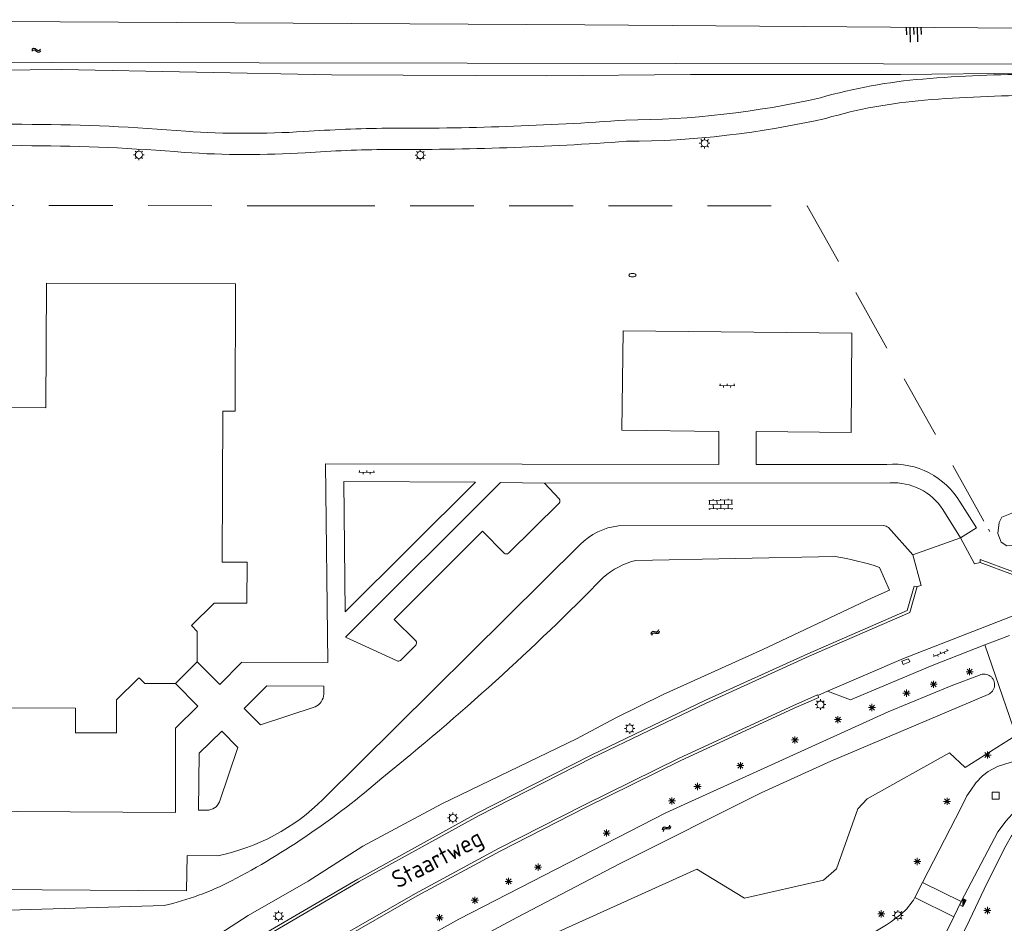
# Model space of a CAD drawing. Extents: x 168769 to 512904, y 516715 to 1559940.
# Tile 149 of 186: x 169532 to 169671, y 520176 to 520303. Entities that reach past the tile are written whole.
import ezdxf

# ---------------------------------------------------------------- set-up
doc = ezdxf.new("R2010")
doc.units = 0
doc.header["$MEASUREMENT"] = 0
doc.linetypes.add('LP', pattern=[14, 9, -5])
doc.layers.get('0').update_dxf_attribs({"linetype": 'CONTINUOUS'})
for name, color, linetype, lineweight in [('B01_HOOFDGEBOUW', 10, 'CONTINUOUS', 0), ('Q21_LANTAARNPAAL', 7, 'CONTINUOUS', 18), ('Q23_kolk', 7, 'CONTINUOUS', 18), ('Q26_BOOM', 7, 'CONTINUOUS', 18), ('Q28_rioolput', 7, 'CONTINUOUS', 18), ('Q92_BRANDKRAAN', 7, 'CONTINUOUS', 0), ('Q97_TROTTOIRKOLK', 7, 'CONTINUOUS', 0), ('S02_symb_open_verh', 7, 'CONTINUOUS', 13), ('T03_HEK', 34, 'CONTINUOUS', 0), ('T09_INSTEEKSLOOT', 72, 'CONTINUOUS', 0), ('T51_CULTUURSCHEIDING', 3, 'CONTINUOUS', 0), ('V00_kant_verharding', 252, 'CONTINUOUS', 0), ('V11_VERKEERSDREMPEL', 7, 'CONTINUOUS', 0), ('W01_Kant_sloot', 140, 'CONTINUOUS', 0), ('W12_Damwand', 7, 'CONTINUOUS', 18)]:
    doc.layers.add(name, color=color, linetype=linetype, lineweight=lineweight)
for name, color, linetype in [('S04_Talud', 7, 'CONTINUOUS'), ('S05_Water', 132, 'CONTINUOUS'), ('Z06_STRAATNAAM', 7, 'CONTINUOUS')]:
    doc.layers.add(name, color=color, linetype=linetype)
doc.styles.add('ISOCP', font='isocp.shx', dxfattribs={"height": 1.8})

# ---------------------------------------------------------------- blocks, each defined once
blk = doc.blocks.new('Q21')
at = {"color": 0}
for points in [[(-1.5, 0), (-1, 0)], [(-1.06, 1.06), (-0.71, 0.71)], [(0, 1.5), (0, 1)], [(1.06, 1.06), (0.71, 0.71)], [(1.5, 0), (1, 0)], [(-1.06, -1.06), (-0.71, -0.71)], [(0, -1.5), (0, -1)], [(1.06, -1.06), (0.71, -0.71)]]:
    blk.add_lwpolyline(points, dxfattribs=at)
blk.add_circle((0, 0), 1, dxfattribs=at)
blk = doc.blocks.new('Q26')
at = {"color": 0}
for p, q in [((-1, 0), (1, 0)), ((-0.7, 0.7), (0.7, -0.7)), ((0.7, 0.7), (-0.7, -0.7)), ((0, 1), (0, -1))]:
    blk.add_line(p, q, dxfattribs=at)
blk = doc.blocks.new('Q28')
at = {"color": 0}
blk.add_lwpolyline([(1, 1), (1, -1), (-1, -1), (-1, 1)], close=True, dxfattribs=at)
blk = doc.blocks.new('Q97')
blk.add_hatch(color=256).paths.add_polyline_path([(-1, 1), (-1, 0), (1, 1)])
blk.add_line((1, 1), (-1, 0))
at = {"color": 0}
for points in [[(-1, 0), (-1, 1), (1, 1), (1, 0), (-1, 0)], [(0, 0.8), (0, 1)]]:
    blk.add_lwpolyline(points, dxfattribs=at)
blk = doc.blocks.new('S05')
at = {"color": 0}
for p, q in [((0.08, 0.3), (0.38, 0.59)), ((0.11, -0.19), (0.41, 0.09)), ((0.38, 0.59), (0.68, 0.71)), ((0.41, 0.09), (0.71, 0.21)), ((0.68, 0.71), (1.01, 0.62)), ((0.71, 0.21), (1.02, 0.12)), ((1.01, 0.62), (1.33, 0.37)), ((1.02, 0.12), (1.36, -0.12)), ((1.33, 0.37), (1.66, 0.13)), ((1.66, 0.13), (1.97, 0.04)), ((1.97, 0.04), (2.28, 0.16)), ((2.28, 0.16), (2.58, 0.44)), ((1.36, -0.12), (1.68, -0.37)), ((1.68, -0.37), (2, -0.46)), ((2, -0.46), (2.31, -0.33)), ((2.31, -0.33), (2.61, -0.05))]:
    blk.add_line(p, q, dxfattribs=at)
blk = doc.blocks.new('S026')
for p, q in [((0, 0), (4.4, 0)), ((0.2, 0.5), (0.2, 0)), ((1.2, 0), (1.2, -0.5)), ((2.2, 0.5), (2.2, 0)), ((3.2, 0), (3.2, -0.5)), ((4.2, 0.5), (4.2, 0))]:
    blk.add_line(p, q)
blk = doc.blocks.new('S024')
at = {"color": 0}
for p, q in [((0, 1.2), (6.7, 1.2)), ((0, 0), (6.7, 0)), ((0.2, 1.2), (0.2, 0)), ((1.25, 1.5), (1.25, 1.2)), ((1.25, 0), (1.25, -1.2)), ((2.3, 1.2), (2.3, 0)), ((3.35, 1.5), (3.35, 1.2)), ((3.35, 0), (3.35, -1.2)), ((4.4, 1.2), (4.4, 0)), ((5.45, 1.5), (5.45, 1.2)), ((5.45, 0), (5.45, -1.2)), ((6.5, 1.2), (6.5, 0)), ((0, -1.2), (6.7, -1.2)), ((0.2, -1.2), (0.2, -1.5)), ((2.3, -1.2), (2.3, -1.5)), ((4.4, -1.2), (4.4, -1.5)), ((6.5, -1.2), (6.5, -1.5))]:
    blk.add_line(p, q, dxfattribs=at)
blk = doc.blocks.new('Q92')
at = {"color": 0}
blk.add_ellipse((0, 0), major_axis=(-0.991, 0), ratio=0.499983, start_param=1.570796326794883, end_param=7.853981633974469, dxfattribs=at)
blk = doc.blocks.new('Q23')
at = {"color": 0}
blk.add_lwpolyline([(0.99, -0.5), (-0.99, -0.5), (-0.99, 0.5), (0.99, 0.5), (0.99, -0.5)], dxfattribs=at)
blk = doc.blocks.new('talud')
for p, q in [((0, 0.502), (0.502, 0.502)), ((0, 0.251), (1.004, 0.251)), ((0, 0), (0.502, 0)), ((0, -0.251), (1.004, -0.251)), ((0, -0.502), (0.502, -0.502))]:
    blk.add_line(p, q)

msp = doc.modelspace()

# ---------------------------------------------------------------- linework, layer by layer
at = {"layer": 'B01_HOOFDGEBOUW'}
for points in [[(169535.74, 520266.07), (169535.65, 520248.48)], [(169562.43, 520266.01), (169535.74, 520266.07)], [(169557.01, 520212.61), (169557.01, 520216.92), (169556.19, 520217.74), (169559.4, 520220.91), (169564.02, 520220.89), (169564.04, 520226.67), (169560.54, 520226.67), (169560.62, 520248.02), (169562.36, 520248.01), (169562.43, 520266.01)], [(169507.08, 520248.6), (169535.65, 520248.48)], [(169553.94, 520209.55), (169557.01, 520212.61)], [(169500.46, 520207.19), (169500.47, 520204.46), (169518.49, 520204.42), (169518.5, 520206.17), (169539.83, 520206.1), (169539.83, 520202.61), (169545.61, 520202.59), (169545.61, 520207.07), (169545.61, 520207.25), (169548.62, 520210.21), (169548.79, 520210.38), (169549.62, 520209.57), (169553.94, 520209.55)]]:
    msp.add_lwpolyline(points, dxfattribs=at)
at = {"layer": 'T03_HEK', "linetype": 'LP'}
for points in [[(169573.07, 520277.02), (169393.16, 520277.04)], [(169573.07, 520277.02), (169643.15, 520276.98), (169668.72, 520231.37), (169668.92, 520231.02)]]:
    msp.add_lwpolyline(points, dxfattribs=at)
at = {"layer": 'T09_INSTEEKSLOOT'}
for p, q in [((169537.83, 520296.26), (169504.59, 520295.94)), ((169575.99, 520295.51), (169537.83, 520296.26)), ((169686.47, 520295.9), (169656.29, 520295.52)), ((169606.36, 520295.37), (169575.99, 520295.51)), ((169626.68, 520295.53), (169606.36, 520295.37)), ((169656.29, 520295.52), (169626.68, 520295.53))]:
    msp.add_line(p, q, dxfattribs=at)
for points in [[(169752.47, 520258.86), (169726.2, 520251.27), (169714.94, 520247.61), (169706.36, 520245.15), (169688.32, 520239.64), (169676.51, 520235.42), (169670.64, 520233.06), (169670.23, 520232.27), (169670.03, 520230.76), (169670.5, 520229.53), (169671.3, 520229), (169672.67, 520229.07), (169674.34, 520229.39), (169695.01, 520236.31), (169734.45, 520248.63), (169751.38, 520254.22), (169753.67, 520255.45), (169754.74, 520256.38), (169754.19, 520257.8), (169753.23, 520258.65), (169752.47, 520258.86)], [(169618.96, 520226.94), (169647.1, 520227.49)], [(169653.34, 520225.96), (169654.76, 520222.76)], [(169654.76, 520222.76), (169652.3, 520221.65)], [(169652.3, 520221.65), (169636.89, 520214.37), (169622.81, 520208), (169616.12, 520204.72), (169610.54, 520201.73), (169591.54, 520192.59), (169580.37, 520186.6), (169572.67, 520181.66), (169564.19, 520176.8), (169549.67, 520167.39), (169532.91, 520156.27), (169517.04, 520144.9)], [(169667.48, 520210.75), (169663.46, 520209.25), (169654.58, 520205.55), (169623.19, 520191.29), (169593.94, 520176.28), (169583.49, 520170.47), (169572.37, 520163.89), (169558.83, 520154.98), (169542.58, 520143.47), (169522.71, 520129.89)], [(169504.12, 520112.57), (169517.36, 520122.72), (169550.68, 520145.29), (169576, 520161.9), (169584.45, 520167), (169602.13, 520176.55), (169616.61, 520184.09), (169636.63, 520194.11), (169646.49, 520198.58), (169668.69, 520208.02)], [(169524.03, 520177.37), (169552.34, 520178.2)]]:
    msp.add_lwpolyline(points, dxfattribs=at)
for points in [[(169614.33, 520224.51, -0.122816), (169618.96, 520226.94)], [(169647.1, 520227.49, -0.040976), (169653.34, 520225.96)], [(169583.07, 520196.2, 0.02933), (169614.33, 520224.51)], [(169667.48, 520210.75, -1.018996), (169668.69, 520208.02)], [(169561.85, 520181.69, 0.057883), (169583.07, 520196.2)], [(169552.34, 520178.2, 0.058903), (169561.85, 520181.69)]]:
    msp.add_lwpolyline(points, format="xyb", dxfattribs=at)
at = {"layer": 'T51_CULTUURSCHEIDING'}
msp.add_lwpolyline([(169590.12, 520170.08), (169592.58, 520164.93), (169604.25, 520168.01), (169605.56, 520173.44), (169627.57, 520183.37), (169634.26, 520179.26), (169645.45, 520181.82), (169647.29, 520183.39), (169650.29, 520191.85), (169651.6, 520193.27), (169663.24, 520199.76), (169665.45, 520197.71), (169672.61, 520202.24)], dxfattribs=at)
at = {"layer": 'V00_kant_verharding'}
for points in [[(169387.26, 520288.41, -0.00909), (169426.77, 520291.37, -0.025373), (169448.97, 520291.8, -0.008452), (169470.96, 520290.39, 0.029524), (169496.16, 520288.92, 0.005968), (169510.72, 520288.71, -0.00582), (169533.69, 520288.49, -0.019931), (169555.4, 520287.53, 0.033043), (169572.06, 520287.49, -0.013244), (169583.81, 520287.96, 0.019923), (169617.49, 520289.11, 0.055216), (169645.03, 520292.26, -0.049706), (169659.46, 520294.9, -0.019443), (169675.5, 520295.59), (169766.72, 520294.87, -0.134653), (169776.21, 520292.13, 0.09966), (169778.69, 520291.13, 0.10268), (169782.69, 520291.22, 0.102042)], [(169388.02, 520285.52, -0.007866), (169426.97, 520288.38, -0.02536), (169448.85, 520288.8, -0.008422), (169470.66, 520287.4, 0.029413), (169496.12, 520285.92, 0.005954), (169510.72, 520285.71, -0.005828), (169533.66, 520285.49, -0.019976), (169555.17, 520284.54, 0.033097), (169572.25, 520284.5, -0.013216), (169583.83, 520284.96, 0.019845), (169617.61, 520286.11, 0.055176), (169645.78, 520289.35, -0.049999), (169659.7, 520291.91, -0.019422), (169675.49, 520292.59), (169766.69, 520291.87, -0.133858), (169774.62, 520289.59, 0.098243), (169778.15, 520288.19, 0.101792), (169783.32, 520288.29, 0.102042)], [(169664.74, 520235.15, 0.285775), (169654.4, 520240.5)], [(169662.28, 520234.12, 0.271636), (169654.83, 520237.88)], [(169608.11, 520235.61, -0.379372), (169608.11, 520235.04)], [(169611.09, 520229.17, -0.174136), (169616.49, 520231.82)], [(169653.92, 520231.88, -0.144991), (169654.6, 520231.58)], [(169600.95, 520227.97, -0.337101), (169600.33, 520227.97)], [(169587.86, 520214.98, 0.354792), (169587.87, 520215.57)], [(169585.23, 520212.75, 0.236584), (169585.7, 520212.82)], [(169574.87, 520208.08, -0.304034), (169573.64, 520206.28)], [(169558.36, 520191.67, 0.298833), (169560.17, 520192.86)], [(169559.9, 520185.25, 0.147524), (169574.78, 520193.22)], [(169664.88, 520192.06), (169659.4, 520181.45), (169658.34, 520179.33, -0.092242), (169656.35, 520176.97, -0.126306), (169644.41, 520171.52), (169642.1, 520171.07), (169631.38, 520169.17)], [(169668.78, 520161.55), (169664.47, 520160.21, -0.342388), (169663.94, 520160.46), (169663.14, 520162.83), (169662.41, 520165.12), (169661.72, 520167.34, -0.164566), (169662.38, 520173.64), (169663.85, 520176.61), (169664.89, 520178.77), (169670.05, 520188.62)]]:
    msp.add_lwpolyline(points, format="xyb", dxfattribs=at)
for points in [[(169630.68, 520245.15), (169616.98, 520245.33), (169617.16, 520259.33), (169649.46, 520259.02)], [(169635.95, 520245.13), (169649.35, 520245.02), (169649.46, 520259.02)], [(169667.54, 520226.66), (169672.11, 520224.94), (169678.5, 520227.28), (169685.52, 520229.58), (169700.37, 520234.33), (169731.78, 520244.04), (169735.44, 520245.24), (169747.72, 520249.83), (169754.88, 520252.51), (169754.72, 520252.86), (169749.14, 520250.8)], [(169667.54, 520226.66), (169667.57, 520227.08), (169672.11, 520225.37), (169678.35, 520227.65), (169685.45, 520229.98), (169700.23, 520234.7), (169731.68, 520244.43), (169735.3, 520245.61), (169749.14, 520250.8)], [(169630.68, 520245.15), (169630.64, 520240.47), (169575.11, 520240.58), (169575.46, 520212.53), (169563.25, 520212.57)], [(169654.4, 520240.5), (169635.91, 520240.47), (169635.95, 520245.13)], [(169577.9, 520219.67), (169577.69, 520238.07), (169596.28, 520237.99), (169577.9, 520219.67)], [(169606.04, 520237.86), (169599.81, 520237.93), (169577.95, 520216.11), (169585.23, 520212.75)], [(169654.83, 520237.88), (169606.04, 520237.86)], [(169606.04, 520237.86), (169608.11, 520235.61)], [(169608.11, 520235.04), (169600.95, 520227.97)], [(169664.76, 520230.15), (169667.03, 520231.53), (169664.74, 520235.15)], [(169664.76, 520230.15), (169662.28, 520234.12)], [(169616.49, 520231.82), (169653.92, 520231.88)], [(169600.33, 520227.97), (169597.3, 520231.06), (169584.8, 520218.62)], [(169654.6, 520231.58), (169658.03, 520227.72)], [(169574.78, 520193.22), (169611.09, 520229.17)], [(169658.03, 520227.72), (169664.76, 520230.15)], [(169666.74, 520226.47), (169664.76, 520230.15)], [(169659.24, 520223.38), (169658.03, 520227.72)], [(169666.74, 520226.47), (169667.54, 520226.66)], [(169646.01, 520208.5), (169656.74, 520213.09), (169671.84, 520218.99), (169686.19, 520224.02)], [(169658.66, 520223.25), (169659.24, 520223.38)], [(169522.6, 520144.96), (169536.72, 520154.72), (169551.02, 520164.15), (169565.89, 520173.41), (169579.88, 520181.62), (169596.73, 520190.89), (169612.78, 520199.08), (169628.86, 520206.8), (169643.41, 520213.4), (169657.62, 520219.58), (169658.66, 520223.25)], [(169643.24, 520213.76), (169657.24, 520219.85), (169658.23, 520223.31), (169658.66, 520223.25)], [(169587.87, 520215.57), (169584.8, 520218.62)], [(169670.05, 520188.62), (169671.22, 520190.18), (169672.09, 520191.1), (169673.24, 520191.98), (169674.66, 520192.76), (169677.2, 520193.77), (169710.96, 520204.64), (169745.12, 520215.7), (169748.88, 520216.56), (169750.94, 520216.81), (169753.44, 520217.1)], [(169644.63, 520207.87), (169646.02, 520208.49), (169649.24, 520207.25), (169660.78, 520212.1), (169668.24, 520215.03)], [(169668.24, 520215.03), (169671.7, 520216.36)], [(169673.7, 520199.04), (169668.24, 520215.03)], [(169522.32, 520145.26), (169536.48, 520155.04), (169550.8, 520164.48), (169565.67, 520173.75), (169579.67, 520181.96), (169596.54, 520191.24), (169612.62, 520199.45), (169628.68, 520207.16), (169643.24, 520213.76)], [(169585.7, 520212.82), (169587.86, 520214.98)], [(169557.01, 520212.61), (169560.18, 520209.4), (169563.27, 520212.55)], [(169553.92, 520191.34), (169553.92, 520203.25), (169557.08, 520206.34), (169553.94, 520209.55)], [(169573.64, 520206.28), (169565.94, 520203.74), (169563.65, 520206.01), (169566.83, 520209.21), (169574.87, 520209.2)], [(169574.87, 520209.2), (169574.87, 520208.08)], [(169641.1, 520206.41), (169644.59, 520207.95), (169644.63, 520207.87)], [(169641.3, 520206.06), (169644.76, 520207.57), (169644.63, 520207.87)], [(169529.51, 520142.62), (169541.99, 520151.16), (169552.9, 520158.4), (169564.49, 520165.73), (169576.43, 520172.89), (169588.07, 520179.59), (169599.76, 520185.9), (169611.82, 520192.06), (169625.22, 520198.65), (169641.3, 520206.06)], [(169641.1, 520206.41), (169625.05, 520199.01)], [(169560.46, 520202.85), (169557.27, 520199.71), (169557.21, 520191.67), (169558.36, 520191.67)], [(169560.17, 520192.86), (169562.75, 520200.52), (169560.46, 520202.85)], [(169529.29, 520142.96), (169541.75, 520151.48), (169552.69, 520158.75), (169564.29, 520166.07), (169576.27, 520173.26), (169587.85, 520179.93), (169599.56, 520186.25), (169611.67, 520192.43), (169625.05, 520199.01)], [(169670.01, 520197.85), (169673.7, 520199.04)], [(169670.01, 520197.85), (169668.69, 520197.15), (169667.91, 520196.54), (169666.93, 520195.55), (169666.22, 520194.51), (169665.66, 520193.71), (169664.88, 520192.06)], [(169464.68, 520191.93), (169553.92, 520191.34)], [(169664.3, 520172.16), (169664.11, 520170.27), (169664.06, 520169.09), (169664.03, 520168.18), (169664.11, 520167.24), (169664.36, 520166.04), (169665.38, 520162.61), (169681.61, 520167.7), (169679.76, 520173.44), (169674.34, 520190.29), (169673.57, 520189.74), (169672.68, 520188.89), (169671.99, 520188.04), (169671.17, 520186.66), (169668.55, 520181.41), (169665.61, 520175.25), (169664.62, 520173.32), (169664.3, 520172.16)], [(169555.5, 520180.31), (169555.6, 520185.28), (169559.9, 520185.25)], [(169555.5, 520180.31), (169446.74, 520181.03)]]:
    msp.add_lwpolyline(points, dxfattribs=at)
at = {"layer": 'V11_VERKEERSDREMPEL'}
for points in [[(169659.4, 520181.45), (169664.89, 520178.77)], [(169658.34, 520179.33), (169663.85, 520176.61)]]:
    msp.add_lwpolyline(points, dxfattribs=at)
at = {"layer": 'W01_Kant_sloot'}
msp.add_lwpolyline([(169771.41, 520301.18), (169718.09, 520301.37), (169685.72, 520301.99), (169611.75, 520302.56), (169504.64, 520303.16), (169500.41, 520303.66), (169495.78, 520302.93), (169449.68, 520303.33), (169443.87, 520303.78), (169334.85, 520303.52), (169286.15, 520303.95), (169282.68, 520305.21), (169276.72, 520305.13), (169271.55, 520303.75), (169177.17, 520303.6), (169174.11, 520304.58), (169166.48, 520304.35), (169163.1, 520303.43), (169151.35, 520303.66, 0.262095), (169143.85, 520303.56), (169050.69, 520303.75), (169001.87, 520303.03)], format="xyb", dxfattribs=at)
at = {"layer": 'W12_Damwand'}
msp.add_lwpolyline([(169771.37, 520296.85), (169007.58, 520298.09)], dxfattribs=at)

# ---------------------------------------------------------------- block references
at = {"layer": 'Q21_LANTAARNPAAL', "xscale": 0.5, "yscale": 0.5, "zscale": 0.5}
for p in [(169628.65, 520285.83), (169548.77, 520284.2), (169588.51, 520284.16)]:
    msp.add_blockref('Q21', p, dxfattribs=at)
at = {"layer": 'Q21_LANTAARNPAAL', "xscale": 0.5, "yscale": 0.5}
for p in [(169645, 520206.59), (169618.07, 520203.21), (169593.11, 520190.58), (169655.95, 520176.83), (169568.5, 520176.72)]:
    msp.add_blockref('Q21', p, dxfattribs=at)
at = {"layer": 'Q23_kolk', "xscale": 0.5, "yscale": 0.5, "rotation": 21.67708643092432}
msp.add_blockref('Q23', (169657.07, 520212.65), dxfattribs=at)
at = {"layer": 'Q26_BOOM', "xscale": 0.5, "yscale": 0.5}
for p in [(169666.06, 520211.22), (169660.98, 520209.45), (169657.16, 520208.2), (169652.28, 520206.17), (169647.47, 520204.46), (169641.4, 520201.6), (169668.59, 520199.46), (169633.71, 520197.98), (169627.65, 520195.02), (169624.04, 520192.99), (169662.88, 520192.91), (169614.82, 520188.45), (169658.67, 520184.43), (169605.13, 520183.63), (169600.97, 520181.62), (169596.21, 520178.96), (169653.59, 520177.04), (169668.58, 520177.51), (169591.22, 520176.49)]:
    msp.add_blockref('Q26', p, dxfattribs=at)
at = {"layer": 'Q28_rioolput', "xscale": 0.5, "yscale": 0.5}
msp.add_blockref('Q28', (169669.73, 520193.71), dxfattribs=at)
at = {"layer": 'Q92_BRANDKRAAN', "xscale": 0.5, "yscale": 0.5, "rotation": 359.2551968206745}
msp.add_blockref('Q92', (169618.46, 520267.21), dxfattribs=at)
at = {"layer": 'Q97_TROTTOIRKOLK', "xscale": 0.5, "yscale": 0.5, "rotation": 243.5120369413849}
msp.add_blockref('Q97', (169664.89, 520178.77), dxfattribs=at)
at = {"layer": 'S02_symb_open_verh'}
for name, p, xscale, yscale, rotation in [('S026', (169630.73, 520251.63), 0.5, 0.5, 359.0802333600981), ('S026', (169579.84, 520239.39), 0.5, 0.5, 359.0802333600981), ('S024', (169629.25, 520234.82), 0.4999999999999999, 0.4999999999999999, 1.218119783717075), ('S026', (169660.98, 520213.37), 0.5, 0.5, 22.2539562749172)]:
    msp.add_blockref(name, p, dxfattribs=dict(at, xscale=xscale, yscale=yscale, rotation=rotation))
at = {"layer": 'S04_Talud', "xscale": 2.057104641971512, "yscale": 2.057104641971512, "zscale": 0.5, "rotation": 270.9015408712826}
msp.add_blockref('talud', (169658.16, 520302.2), dxfattribs=at)
at = {"layer": 'S05_Water'}
for p, xscale, yscale, rotation in [((169533.61, 520298.91), 0.5, 0.5, 359.5225462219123), ((169622.22, 520217.1), 0.5000000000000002, 0.5000000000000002, 206.3771688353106), ((169623.8, 520189.51), 0.4999999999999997, 0.4999999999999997, 209.2734874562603)]:
    msp.add_blockref('S05', p, dxfattribs=dict(at, xscale=xscale, yscale=yscale, rotation=rotation))

# ---------------------------------------------------------------- texts
at = {"layer": 'Z06_STRAATNAAM', "style": 'ISOCP'}
msp.add_text('Staartweg', height=2.5, rotation=27.4616, dxfattribs=at).set_placement((169585.32, 520180.56))

doc.saveas('drawing.dxf')
